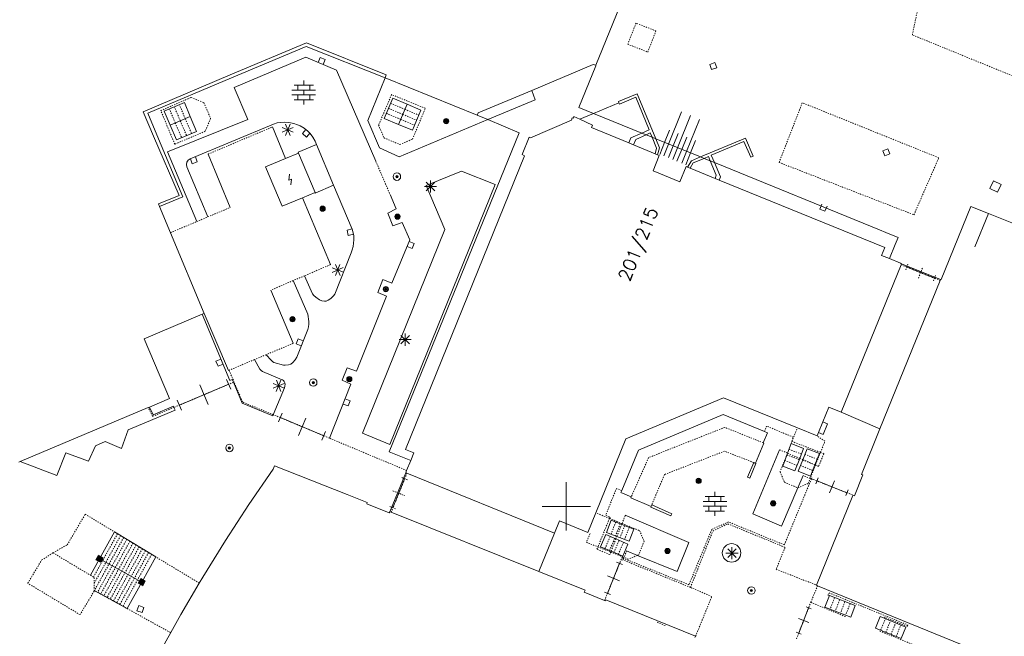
# Model space of a CAD drawing. Header units: millimetres. Extents: x 135944 to 142000, y 454200 to 456692.
# Tile 184 of 220: x 138355 to 138436, y 454539 to 454590. Entities that reach past the tile are written whole.
import ezdxf
from ezdxf.enums import TextEntityAlignment as Align

# ---------------------------------------------------------------- set-up
doc = ezdxf.new("R2010")
doc.units = ezdxf.units.MM
for name, pattern in [('TotaalGBKN2013X$0$DASHDOT', [1, 0.5, -0.25, 0, -0.25]), ('TotaalGBKN2013X$0$DASHED', [0.75, 0.5, -0.25]), ('TotaalGBKN2013X$0$DIVIDE', [1.25, 0.5, -0.25, 0, -0.25, 0, -0.25]), ('TotaalGBKN2013X$0$DOT', [0.25, 0, -0.25]), ('TotaalGBKN2013X$0$HIDDEN', [0.375, 0.25, -0.125])]:
    doc.linetypes.add(name, pattern=pattern)
doc.layers.get('0').update_dxf_attribs({"color": 251})
doc.layers.add('TotaalGBKN2013X$0$1', color=251, linetype='Continuous')
doc.styles.add('TotaalGBKN2013X$0$TXT', font='txt.shx')

# ---------------------------------------------------------------- blocks, each defined once
blk = doc.blocks.new('TotaalGBKN2013X$0$A$C74320002')
at = {"linetype": 'TotaalGBKN2013X$0$HIDDEN', "lineweight": 0}
for p, q in [((138428638, 454589028), (138429701, 454594137)), ((138448589, 454580869), (138428638, 454589028)), ((138386645, 454582867), (138385455, 454583366)), ((138419530, 454583412), (138417611, 454578472)), ((138430829, 454578855), (138419530, 454583412)), ((138367631, 454581744), (138367144, 454582895)), ((138368046, 454581920), (138367559, 454583071)), ((138368461, 454582095), (138367974, 454583246)), ((138386297, 454582037), (138385107, 454582536)), ((138386471, 454582452), (138385281, 454582951)), ((138386645, 454582867), (138387797, 454582384)), ((138367631, 454581745), (138368157, 454580512)), ((138368045, 454581922), (138368571, 454580689)), ((138368459, 454582098), (138368985, 454580865)), ((138386297, 454582037), (138387449, 454581554)), ((138386471, 454582452), (138387623, 454581969)), ((138384231, 454578571), (138385411, 454575821)), ((138417611, 454578472), (138428767, 454574138)), ((138428767, 454574138), (138430829, 454578855)), ((138428086, 454569583), (138428270, 454570041)), ((138428178, 454569812), (138430469, 454568890)), ((138429138, 454568893), (138429507, 454569810)), ((138430376, 454568661), (138430561, 454569119)), ((138416571, 454556651), (138416408, 454556204)), ((138418781, 454555731), (138416571, 454556651)), ((138418671, 454555377), (138418781, 454555731)), ((138418671, 454555377), (138421036, 454554469)), ((138417651, 454554691), (138418315, 454554406)), ((138419282, 454553865), (138418272, 454554255)), ((138418315, 454554406), (138419324, 454553974)), ((138419462, 454554331), (138418452, 454554721)), ((138420759, 454553905), (138419759, 454554305)), ((138421315, 454554362), (138420881, 454553306)), ((138421036, 454554469), (138421315, 454554362)), ((138419102, 454553399), (138418092, 454553789)), ((138419324, 454553974), (138419582, 454553864)), ((138420388, 454552977), (138419388, 454553377)), ((138420573, 454553441), (138419573, 454553841)), ((138419582, 454553864), (138420572, 454553439)), ((138420572, 454553439), (138420621, 454553419)), ((138420881, 454553306), (138420621, 454553419)), ((138386380, 454552380), (138386859, 454552185)), ((138420184, 454552313), (138419601, 454552551)), ((138386620, 454552282), (138385646, 454549889)), ((138420288, 454552283), (138420184, 454552313)), ((138420437, 454552223), (138420288, 454552283)), ((138385654, 454551280), (138386612, 454550891)), ((138404151, 454551491), (138403261, 454549271)), ((138404583, 454551314), (138404151, 454551491)), ((138385406, 454549986), (138385885, 454549792)), ((138403261, 454549271), (138403621, 454549121)), ((138403621, 454549121), (138403574, 454549005)), ((138404611, 454548582), (138404881, 454549261)), ((138403574, 454549005), (138402617, 454546646)), ((138404091, 454548703), (138403700, 454547703)), ((138404464, 454548557), (138404073, 454547557)), ((138404185, 454547513), (138404582, 454548512)), ((138404836, 454548412), (138404445, 454547412)), ((138404582, 454548512), (138404611, 454548582)), ((138412131, 454547961), (138413371, 454548551)), ((138413371, 454548551), (138418101, 454546611)), ((138362855, 454547740), (138360867, 454544143)), ((138363112, 454547585), (138360929, 454543634)), ((138403631, 454547504), (138403201, 454546504)), ((138404100, 454547302), (138404185, 454547513)), ((138405209, 454548266), (138404818, 454547266)), ((138410271, 454543291), (138412131, 454547961)), ((138363369, 454547430), (138360943, 454543040)), ((138363626, 454547274), (138361205, 454542895)), ((138363882, 454547119), (138361467, 454542750)), ((138364140, 454546963), (138361731, 454542604)), ((138364396, 454546808), (138361993, 454542460)), ((138403998, 454547346), (138403568, 454546346)), ((138403699, 454546292), (138404100, 454547302)), ((138404366, 454547188), (138403936, 454546188)), ((138404733, 454547030), (138404303, 454546030)), ((138364654, 454546653), (138362256, 454542314)), ((138364911, 454546497), (138362518, 454542169)), ((138365167, 454546342), (138362780, 454542024)), ((138365424, 454546187), (138363043, 454541879)), ((138365681, 454546031), (138363305, 454541734)), ((138402538, 454546451), (138402617, 454546646)), ((138403591, 454546021), (138402538, 454546451)), ((138403671, 454546222), (138403591, 454546021)), ((138403671, 454546222), (138403699, 454546292)), ((138404991, 454546311), (138404775, 454545778)), ((138418101, 454546611), (138417371, 454544791)), ((138404691, 454545571), (138404741, 454545694)), ((138410271, 454543291), (138404691, 454545571)), ((138404775, 454545778), (138404741, 454545694)), ((138417371, 454544791), (138420715, 454543481)), ((138412041, 454542541), (138410271, 454543291)), ((138410701, 454539251), (138412041, 454542541)), ((138422200, 454542446), (138421831, 454541488)), ((138422629, 454542281), (138422260, 454541323)), ((138423059, 454542116), (138422690, 454541158)), ((138423488, 454541951), (138423119, 454540993)), ((138426016, 454539744), (138426407, 454540704)), ((138426442, 454539571), (138426833, 454540531)), ((138426868, 454539397), (138427259, 454540357)), ((138427294, 454539224), (138427685, 454540184))]:
    blk.add_line(p, q, dxfattribs=at)
at = {"linetype": 'Continuous', "lineweight": 0}
for p, q in [((138402455, 454586515), (138405251, 454593441)), ((138378491, 454588371), (138372192, 454585713)), ((138385081, 454585721), (138378491, 454588371)), ((138378461, 454588081), (138372297, 454585476)), ((138385011, 454585481), (138378461, 454588081)), ((138378451, 454587171), (138372521, 454584661)), ((138380991, 454586101), (138378451, 454587171)), ((138384231, 454578571), (138380991, 454586101)), ((138397139, 454584436), (138402221, 454586571)), ((138402439, 454586476), (138401041, 454583011)), ((138402221, 454586571), (138402455, 454586515)), ((138402439, 454586476), (138402455, 454586515)), ((138372192, 454585713), (138364981, 454582671)), ((138372297, 454585476), (138365351, 454582541)), ((138378271, 454584859), (138378271, 454585259)), ((138385011, 454585481), (138383571, 454581931)), ((138385011, 454585481), (138385081, 454585721)), ((138392621, 454582381), (138385011, 454585481)), ((138372521, 454584661), (138373631, 454582031)), ((138377291, 454584459), (138379251, 454584459)), ((138377471, 454584859), (138379071, 454584859)), ((138377771, 454584459), (138377771, 454584859)), ((138378271, 454584059), (138378271, 454584459)), ((138378771, 454584459), (138378771, 454584859)), ((138397139, 454584436), (138392701, 454582571)), ((138397431, 454583661), (138397139, 454584436)), ((138368386, 454583424), (138366730, 454582720)), ((138368875, 454582274), (138368386, 454583424)), ((138377291, 454584059), (138379251, 454584059)), ((138377471, 454583659), (138379071, 454583659)), ((138377771, 454583659), (138377771, 454584059)), ((138378271, 454583259), (138378271, 454583659)), ((138378771, 454583659), (138378771, 454584059)), ((138385629, 454583781), (138384932, 454582121)), ((138386819, 454583282), (138385629, 454583781)), ((138393501, 454582011), (138397431, 454583661)), ((138402245, 454582521), (138404349, 454583400)), ((138405861, 454584151), (138404311, 454583501)), ((138404311, 454583501), (138404349, 454583400)), ((138404391, 454583301), (138404349, 454583400)), ((138405741, 454583871), (138404391, 454583301)), ((138406851, 454581159), (138405741, 454583871)), ((138407396, 454580426), (138405861, 454584151)), ((138364981, 454582671), (138365846, 454580652)), ((138365351, 454582541), (138366102, 454580760)), ((138366730, 454582720), (138367217, 454581569)), ((138386122, 454581622), (138386819, 454583282)), ((138386819, 454583282), (138387971, 454582799)), ((138387971, 454582799), (138387274, 454581139)), ((138392701, 454582571), (138392621, 454582381)), ((138401041, 454583011), (138402245, 454582521)), ((138408457, 454579996), (138409534, 454582660)), ((138373631, 454582031), (138366991, 454579351)), ((138368875, 454582274), (138367217, 454581569)), ((138368875, 454582274), (138369399, 454581040)), ((138375761, 454581641), (138376070, 454581743)), ((138376070, 454581743), (138376308, 454581787)), ((138376308, 454581787), (138376668, 454581805)), ((138376668, 454581805), (138377021, 454581771)), ((138377021, 454581771), (138377440, 454581681)), ((138383571, 454581931), (138384531, 454579691)), ((138384932, 454582121), (138386122, 454581622)), ((138386171, 454578941), (138393501, 454582011)), ((138393501, 454582011), (138392621, 454582381)), ((138393501, 454582011), (138396091, 454580921)), ((138400421, 454581981), (138397031, 454580511)), ((138400471, 454582171), (138400421, 454581981)), ((138400591, 454582141), (138400471, 454582171)), ((138400631, 454582280), (138400591, 454582141)), ((138401121, 454582050), (138400631, 454582280)), ((138401121, 454582050), (138402245, 454582521)), ((138402161, 454581561), (138401121, 454582050)), ((138406250, 454580898), (138402245, 454582521)), ((138409201, 454579693), (138410275, 454582347)), ((138409957, 454579387), (138411024, 454582030)), ((138367743, 454580336), (138367217, 454581569)), ((138369399, 454581040), (138367743, 454580336)), ((138368866, 454578762), (138375761, 454581641)), ((138375681, 454581411), (138376771, 454578798)), ((138377405, 454580981), (138376479, 454581362)), ((138377403, 454581364), (138376480, 454580979)), ((138377134, 454580710), (138376749, 454581633)), ((138377132, 454581634), (138376751, 454580708)), ((138377440, 454581681), (138377749, 454581583)), ((138377749, 454581583), (138377975, 454581488)), ((138377975, 454581488), (138378302, 454581304)), ((138378302, 454581304), (138378611, 454581061)), ((138378611, 454581061), (138378799, 454580866)), ((138396091, 454580921), (138385351, 454554511)), ((138387274, 454581139), (138386122, 454581622)), ((138402081, 454581361), (138402161, 454581561)), ((138405162, 454580085), (138402081, 454581361)), ((138406851, 454581159), (138406249, 454580898)), ((138406602, 454580755), (138406952, 454580912)), ((138407099, 454580554), (138406952, 454580912)), ((138408136, 454580126), (138408548, 454581149)), ((138365846, 454580652), (138367951, 454575741)), ((138366102, 454580760), (138368273, 454575613)), ((138378799, 454580866), (138379022, 454580557)), ((138379022, 454580557), (138379201, 454580221)), ((138379201, 454580221), (138379318, 454579944)), ((138396931, 454580551), (138396351, 454579121)), ((138397031, 454580511), (138396931, 454580551)), ((138405330, 454580500), (138405162, 454580085)), ((138406250, 454580898), (138405330, 454580500)), ((138405565, 454579918), (138405764, 454580379)), ((138405764, 454580379), (138406602, 454580755)), ((138406602, 454580755), (138406250, 454580898)), ((138407099, 454580554), (138406602, 454580755)), ((138407396, 454580426), (138407099, 454580554)), ((138407099, 454580554), (138407471, 454579661)), ((138411100, 454578923), (138407396, 454580426)), ((138407396, 454580426), (138407711, 454579681)), ((138407736, 454579137), (138408135, 454580126)), ((138408849, 454579837), (138409263, 454580860)), ((138409551, 454579551), (138409965, 454580576)), ((138410285, 454579254), (138410699, 454580280)), ((138414821, 454580491), (138411100, 454578923)), ((138412000, 454579059), (138414701, 454580211)), ((138414701, 454580211), (138415261, 454578901)), ((138415461, 454578982), (138414821, 454580491)), ((138366991, 454579351), (138369408, 454573570)), ((138379318, 454579944), (138377801, 454579311)), ((138377801, 454579311), (138377831, 454579249)), ((138379318, 454579944), (138380729, 454576596)), ((138384531, 454579691), (138386171, 454578941)), ((138405565, 454579918), (138405162, 454580085)), ((138407342, 454579182), (138405565, 454579918)), ((138407471, 454579661), (138407342, 454579182)), ((138407711, 454579681), (138407554, 454579094)), ((138408057, 454579006), (138408457, 454579996)), ((138408459, 454578873), (138408849, 454579836)), ((138408806, 454578715), (138409202, 454579693)), ((138409154, 454578568), (138409551, 454579552)), ((138409557, 454578397), (138409957, 454579387)), ((138368558, 454578303), (138368599, 454578498)), ((138368599, 454578498), (138368712, 454578661)), ((138368712, 454578661), (138368866, 454578762)), ((138372181, 454574741), (138370361, 454579161)), ((138375101, 454578101), (138376771, 454578798)), ((138377831, 454579249), (138376771, 454578798)), ((138379202, 454575975), (138377831, 454579249)), ((138396551, 454579031), (138386701, 454554721)), ((138396351, 454579121), (138396551, 454579031)), ((138407181, 454577771), (138407681, 454579041)), ((138407554, 454579094), (138407342, 454579182)), ((138407681, 454579041), (138407554, 454579094)), ((138409890, 454578277), (138410285, 454579254)), ((138410351, 454578611), (138410040, 454578079)), ((138411100, 454578923), (138410351, 454578611)), ((138411403, 454578804), (138410511, 454578431)), ((138411403, 454578804), (138411100, 454578923)), ((138411403, 454578804), (138411754, 454578954)), ((138411906, 454578599), (138411403, 454578804)), ((138411754, 454578954), (138411905, 454578599)), ((138411906, 454578599), (138412411, 454577414)), ((138412257, 454578456), (138411906, 454578599)), ((138412000, 454579059), (138412257, 454578456)), ((138415261, 454578901), (138415461, 454578982)), ((138368597, 454578108), (138368558, 454578303)), ((138370332, 454573960), (138368597, 454578108)), ((138376481, 454574841), (138375101, 454578101)), ((138391331, 454577761), (138388391, 454576551)), ((138394102, 454576631), (138391331, 454577761)), ((138409401, 454576871), (138407181, 454577771)), ((138409911, 454578131), (138409401, 454576871)), ((138410040, 454578079), (138409911, 454578131)), ((138410259, 454577989), (138410040, 454578079)), ((138410511, 454578431), (138410259, 454577989)), ((138412317, 454577151), (138410259, 454577989)), ((138412257, 454578456), (138412758, 454577281)), ((138425912, 454572891), (138412257, 454578456)), ((138388761, 454575972), (138388761, 454576972)), ((138412411, 454577414), (138412317, 454577151)), ((138412662, 454577011), (138412317, 454577151)), ((138412758, 454577281), (138412662, 454577011)), ((138425491, 454571789), (138412662, 454577011)), ((138435361, 454576952), (138435051, 454576321)), ((138435994, 454576642), (138435361, 454576952)), ((138380729, 454576596), (138379224, 454575923)), ((138382270, 454572959), (138380729, 454576596)), ((138385381, 454555111), (138394102, 454576631)), ((138388261, 454576472), (138389261, 454576472)), ((138388391, 454576551), (138389941, 454572931)), ((138388407, 454576118), (138389115, 454576826)), ((138389115, 454576118), (138388407, 454576826)), ((138435051, 454576321), (138435685, 454576010)), ((138435685, 454576010), (138435994, 454576642)), ((138367951, 454575741), (138366251, 454575041)), ((138368273, 454575613), (138366343, 454574816)), ((138378178, 454575549), (138376481, 454574841)), ((138379202, 454575975), (138378178, 454575549)), ((138378178, 454575549), (138380489, 454570016)), ((138379224, 454575923), (138379202, 454575975)), ((138385411, 454575821), (138385921, 454574631)), ((138366251, 454575041), (138366343, 454574816)), ((138366343, 454574816), (138367231, 454572651)), ((138385921, 454574631), (138385221, 454574281)), ((138433489, 454574831), (138431023, 454568774)), ((138434942, 454574250), (138433489, 454574831)), ((138385221, 454574281), (138385641, 454573231)), ((138434942, 454574250), (138433812, 454571472)), ((138436999, 454573427), (138434942, 454574250)), ((138382341, 454572751), (138382270, 454572959)), ((138389941, 454572931), (138383141, 454556061)), ((138385641, 454573231), (138386411, 454573511)), ((138386411, 454573511), (138387041, 454572051)), ((138426451, 454572682), (138425912, 454572891)), ((138367231, 454572651), (138370039, 454565977)), ((138382404, 454572401), (138382341, 454572751)), ((138382348, 454571513), (138382411, 454572051)), ((138382411, 454572051), (138382404, 454572401)), ((138387041, 454572051), (138385561, 454568471)), ((138426451, 454572682), (138427461, 454572261)), ((138427461, 454572261), (138427227, 454571686)), ((138382201, 454570981), (138382286, 454571246)), ((138382286, 454571246), (138382348, 454571513)), ((138425491, 454571789), (138426371, 454571431)), ((138426371, 454571431), (138426091, 454570781)), ((138426746, 454570509), (138427227, 454571686)), ((138380841, 454567571), (138382201, 454570981)), ((138426091, 454570781), (138426746, 454570509)), ((138427658, 454570130), (138426746, 454570509)), ((138381546, 454569386), (138380617, 454569756)), ((138381542, 454569769), (138380622, 454569374)), ((138381279, 454569111), (138380884, 454570031)), ((138380896, 454569107), (138381267, 454570036)), ((138422741, 454557801), (138427714, 454570000)), ((138427751, 454570091), (138427658, 454570130)), ((138427714, 454570000), (138427751, 454570091)), ((138430981, 454568791), (138427751, 454570091)), ((138378619, 454565903), (138377394, 454568690)), ((138378338, 454569094), (138378991, 454567601)), ((138384811, 454568771), (138384411, 454567691)), ((138385561, 454568471), (138384811, 454568771)), ((138430944, 454568699), (138425961, 454556431)), ((138430981, 454568791), (138430944, 454568699)), ((138431023, 454568774), (138430981, 454568791)), ((138375531, 454567891), (138377401, 454563501)), ((138378991, 454567601), (138379117, 454567448)), ((138379117, 454567448), (138379260, 454567315)), ((138379260, 454567315), (138379581, 454567091)), ((138379581, 454567091), (138379770, 454567013)), ((138380114, 454567000), (138380281, 454567061)), ((138380281, 454567061), (138380517, 454567219)), ((138380517, 454567219), (138380724, 454567417)), ((138380724, 454567417), (138380841, 454567571)), ((138385131, 454567391), (138382621, 454561201)), ((138384411, 454567691), (138385131, 454567391)), ((138379770, 454567013), (138379977, 454566987)), ((138379977, 454566987), (138380114, 454567000)), ((138365071, 454563871), (138369855, 454565899)), ((138370039, 454565977), (138369855, 454565899)), ((138369855, 454565899), (138372161, 454560421)), ((138372051, 454561251), (138370039, 454565977)), ((138378698, 454565311), (138378619, 454565903)), ((138377701, 454562361), (138378601, 454564641)), ((138378601, 454564641), (138378670, 454564854)), ((138378670, 454564854), (138378701, 454565071)), ((138378701, 454565071), (138378698, 454565311)), ((138367168, 454558921), (138365071, 454563871)), ((138386161, 454563802), (138387161, 454563802)), ((138386307, 454563448), (138387015, 454564156)), ((138387015, 454563448), (138386307, 454564156)), ((138386661, 454563302), (138386661, 454564302)), ((138375159, 454562558), (138375561, 454562091)), ((138377560, 454562120), (138377701, 454562361)), ((138374188, 454562150), (138374631, 454561371)), ((138374631, 454561371), (138374751, 454561241)), ((138375561, 454562091), (138375670, 454561995)), ((138375670, 454561995), (138375801, 454561921)), ((138375801, 454561921), (138376603, 454561698)), ((138376603, 454561698), (138376740, 454561687)), ((138376740, 454561687), (138377011, 454561721)), ((138377011, 454561721), (138377201, 454561786)), ((138377201, 454561786), (138377371, 454561901)), ((138377371, 454561901), (138377560, 454562120)), ((138381851, 454561481), (138381451, 454560441)), ((138382621, 454561201), (138381851, 454561481)), ((138374751, 454561241), (138374861, 454561171)), ((138374861, 454561171), (138376481, 454560481)), ((138372060, 454560108), (138367972, 454558386)), ((138369672, 454560064), (138370361, 454558430)), ((138371888, 454560517), (138372233, 454559699)), ((138372161, 454560421), (138372345, 454560499)), ((138372442, 454560270), (138372345, 454560499)), ((138373172, 454558544), (138372442, 454560270)), ((138376654, 454560172), (138375729, 454559790)), ((138376653, 454559789), (138375730, 454560173)), ((138376671, 454559811), (138375749, 454557591)), ((138375999, 454559519), (138376383, 454560443)), ((138376382, 454559518), (138376000, 454560444)), ((138376481, 454560481), (138376519, 454560489)), ((138376519, 454560489), (138376590, 454560434)), ((138376590, 454560434), (138376651, 454560351)), ((138376651, 454560351), (138376703, 454560232)), ((138376713, 454559961), (138376671, 454559811)), ((138376703, 454560232), (138376721, 454560111)), ((138376721, 454560111), (138376713, 454559961)), ((138382171, 454560121), (138380402, 454555647)), ((138381451, 454560441), (138382171, 454560121)), ((138365494, 454558221), (138367168, 454558921)), ((138413001, 454558991), (138404931, 454555601)), ((138419125, 454556499), (138413001, 454558991)), ((138365403, 454558180), (138354797, 454553710)), ((138365494, 454558221), (138365403, 454558180)), ((138365809, 454557580), (138365494, 454558221)), ((138367489, 454558290), (138365809, 454557580)), ((138367527, 454558198), (138367489, 454558290)), ((138367621, 454557971), (138367527, 454558198)), ((138367800, 454558795), (138368145, 454557977)), ((138375711, 454557500), (138373172, 454558544)), ((138421236, 454556999), (138421731, 454558211)), ((138421731, 454558211), (138422741, 454557801)), ((138363741, 454556331), (138367621, 454557971)), ((138375749, 454557591), (138375711, 454557500)), ((138376483, 454557709), (138376182, 454556989)), ((138379929, 454555845), (138376332, 454557349)), ((138378432, 454557316), (138377830, 454555877)), ((138412971, 454557601), (138405971, 454554661)), ((138416408, 454556204), (138412971, 454557601)), ((138422741, 454557801), (138425961, 454556431)), ((138419125, 454556499), (138420760, 454555833)), ((138420875, 454556114), (138421236, 454556999)), ((138421236, 454556999), (138421621, 454556831)), ((138421621, 454556831), (138421271, 454555941)), ((138363191, 454554791), (138363741, 454556331)), ((138380080, 454556205), (138379779, 454555485)), ((138383141, 454556061), (138385381, 454555111)), ((138416292, 454555263), (138416661, 454556101)), ((138416661, 454556101), (138416408, 454556204)), ((138420760, 454555833), (138420875, 454556114)), ((138421271, 454555941), (138420875, 454556114)), ((138425961, 454556431), (138424421, 454552641)), ((138360461, 454553731), (138361021, 454555021)), ((138361021, 454555021), (138361821, 454555371)), ((138361821, 454555371), (138363191, 454554791)), ((138404931, 454555601), (138402444, 454549465)), ((138415651, 454553571), (138416351, 454555241)), ((138418315, 454554406), (138418610, 454555196)), ((138418610, 454555196), (138419642, 454554797)), ((138357831, 454552551), (138358581, 454554431)), ((138358581, 454554431), (138360461, 454553731)), ((138385351, 454554511), (138387118, 454553788)), ((138386701, 454554721), (138387381, 454554431)), ((138387381, 454554431), (138387118, 454553788)), ((138405971, 454554661), (138404583, 454551314)), ((138417651, 454554691), (138415441, 454549371)), ((138418315, 454554406), (138417911, 454553321)), ((138419642, 454554797), (138419324, 454553974)), ((138419944, 454554768), (138419582, 454553864)), ((138420944, 454554368), (138419944, 454554768)), ((138420572, 454553439), (138420944, 454554368)), ((138354681, 454553661), (138354797, 454553710)), ((138354797, 454553710), (138357831, 454552551)), ((138375728, 454553085), (138375839, 454553364)), ((138375839, 454553364), (138381860, 454550978)), ((138386781, 454552968), (138387118, 454553788)), ((138415513, 454553625), (138415001, 454552421)), ((138415181, 454552341), (138415696, 454553553)), ((138415696, 454553553), (138415651, 454553571)), ((138417911, 454553321), (138418922, 454552932)), ((138418922, 454552932), (138419324, 454553974)), ((138419582, 454553864), (138419201, 454552911)), ((138420202, 454552513), (138420572, 454553439)), ((138373735, 454550165), (138375728, 454553085)), ((138385385, 454549560), (138386708, 454552788)), ((138386708, 454552788), (138386781, 454552968)), ((138386708, 454552788), (138386809, 454552747)), ((138386809, 454552747), (138399021, 454547781)), ((138415001, 454552421), (138415181, 454552341)), ((138419601, 454552551), (138419168, 454551534)), ((138419201, 454552911), (138420202, 454552513)), ((138424531, 454552611), (138423843, 454550886)), ((138424421, 454552641), (138424531, 454552611)), ((138400000, 454550000), (138400000, 454552000)), ((138420660, 454551862), (138420854, 454552354)), ((138420757, 454552108), (138423217, 454551136)), ((138421793, 454551130), (138422182, 454552114)), ((138381860, 454550978), (138383531, 454550311)), ((138404511, 454551141), (138404583, 454551314)), ((138405371, 454550781), (138404511, 454551141)), ((138411494, 454550808), (138413094, 454550808)), ((138411794, 454550408), (138411794, 454550808)), ((138412294, 454550808), (138412294, 454551208)), ((138412794, 454550408), (138412794, 454550808)), ((138417821, 454548371), (138419168, 454551534)), ((138420715, 454543481), (138423711, 454550901)), ((138423120, 454550890), (138423314, 454551382)), ((138423711, 454550901), (138423843, 454550886)), ((138371787, 454547169), (138373735, 454550165)), ((138383531, 454550311), (138383491, 454550211)), ((138383491, 454550211), (138385351, 454549471)), ((138398000, 454550000), (138400000, 454550000)), ((138400000, 454550000), (138402000, 454550000)), ((138400000, 454548000), (138400000, 454550000)), ((138405341, 454550711), (138407011, 454549991)), ((138406991, 454549941), (138408661, 454549211)), ((138408740, 454549391), (138407067, 454550123)), ((138411314, 454550408), (138413274, 454550408)), ((138411314, 454550008), (138413274, 454550008)), ((138411794, 454549608), (138411794, 454550008)), ((138412294, 454550008), (138412294, 454550408)), ((138412794, 454549608), (138412794, 454550008)), ((138385351, 454549471), (138385385, 454549560)), ((138385385, 454549560), (138385494, 454549515)), ((138385494, 454549515), (138397730, 454544597)), ((138402444, 454549465), (138401781, 454547831)), ((138410131, 454547021), (138404881, 454549261)), ((138408661, 454549211), (138408740, 454549391)), ((138411494, 454549608), (138413094, 454549608)), ((138412294, 454549208), (138412294, 454549608)), ((138415441, 454549371), (138417821, 454548371)), ((138399431, 454548801), (138399021, 454547781)), ((138401781, 454547831), (138399431, 454548801)), ((138403719, 454548848), (138403328, 454547848)), ((138404582, 454548512), (138403719, 454548848)), ((138405583, 454548122), (138404582, 454548512)), ((138362598, 454547896), (138361364, 454545664)), ((138362598, 454547896), (138366018, 454545827)), ((138397730, 454544597), (138399021, 454547781)), ((138403264, 454547662), (138402834, 454546662)), ((138404100, 454547302), (138403264, 454547662)), ((138403328, 454547848), (138404185, 454547513)), ((138404185, 454547513), (138405191, 454547121)), ((138405191, 454547121), (138405583, 454548122)), ((138369906, 454544130), (138371787, 454547169)), ((138405102, 454546872), (138404100, 454547302)), ((138404671, 454545871), (138405102, 454546872)), ((138409181, 454544611), (138410131, 454547021)), ((138402834, 454546662), (138403699, 454546292)), ((138403699, 454546292), (138404671, 454545871)), ((138405888, 454545947), (138404991, 454546311)), ((138405888, 454545947), (138409181, 454544611)), ((138413211, 454546132), (138414211, 454546132)), ((138413357, 454545778), (138414065, 454546486)), ((138414065, 454545778), (138413357, 454546486)), ((138413711, 454545632), (138413711, 454546632)), ((138361364, 454545664), (138360609, 454544298)), ((138361364, 454545664), (138364860, 454543731)), ((138366018, 454545827), (138364860, 454543731)), ((138403400, 454542795), (138404414, 454545289)), ((138404663, 454545187), (138404165, 454545390)), ((138401551, 454543061), (138397730, 454544597)), ((138404406, 454543839), (138403408, 454544245)), ((138364860, 454543731), (138363650, 454541543)), ((138368094, 454541050), (138369623, 454543649)), ((138369623, 454543649), (138369906, 454544130)), ((138420715, 454543481), (138420794, 454543423)), ((138500000, 454511208), (138420794, 454543423)), ((138360925, 454543050), (138361039, 454542987)), ((138361039, 454542987), (138363650, 454541543)), ((138401481, 454542891), (138401551, 454543061)), ((138403160, 454542204), (138401481, 454542891)), ((138403650, 454542694), (138403151, 454542896)), ((138421402, 454541653), (138421771, 454542611)), ((138421771, 454542611), (138423918, 454541784)), ((138403241, 454542171), (138403160, 454542204)), ((138403271, 454542271), (138403241, 454542171)), ((138410701, 454539251), (138403271, 454542271)), ((138367255, 454539549), (138368094, 454541050)), ((138419233, 454539507), (138420049, 454541595)), ((138420257, 454541514), (138419840, 454541677)), ((138423548, 454540825), (138421402, 454541653)), ((138423918, 454541784), (138423548, 454540825)), ((138420059, 454540388), (138419223, 454540714)), ((138425591, 454539917), (138425982, 454540877)), ((138425982, 454540877), (138428113, 454540012)), ((138367255, 454539549), (138366351, 454537930)), ((138419441, 454539425), (138419024, 454539588)), ((138427721, 454539051), (138425591, 454539917)), ((138428113, 454540012), (138427721, 454539051)), ((138410643, 454539135), (138410701, 454539251))]:
    blk.add_line(p, q, dxfattribs=at)
at = {"linetype": 'TotaalGBKN2013X$0$DASHED', "lineweight": 0}
for p, q in [((138405767, 454590002), (138405084, 454588256)), ((138407420, 454589355), (138405767, 454590002)), ((138406737, 454587610), (138407420, 454589355)), ((138405084, 454588256), (138406737, 454587610))]:
    blk.add_line(p, q, dxfattribs=at)
at = {"linetype": 'TotaalGBKN2013X$0$DOT', "lineweight": 0}
for p, q in [((138366438, 454582757), (138368951, 454583851)), ((138368951, 454583851), (138370001, 454583421)), ((138370001, 454583421), (138370561, 454582121)), ((138385540, 454584088), (138384461, 454581561)), ((138388329, 454582951), (138385540, 454584088)), ((138367591, 454579981), (138366438, 454582757)), ((138387271, 454580401), (138388329, 454582951)), ((138370561, 454582121), (138370111, 454581051)), ((138370111, 454581051), (138367591, 454579981)), ((138370361, 454579161), (138375681, 454581411)), ((138384461, 454581561), (138384911, 454580501)), ((138384911, 454580501), (138386221, 454579951)), ((138386221, 454579951), (138387271, 454580401)), ((138370332, 454573960), (138372181, 454574741)), ((138367231, 454572651), (138369408, 454573570)), ((138369408, 454573570), (138370332, 454573960)), ((138380489, 454570016), (138378338, 454569094)), ((138427714, 454570000), (138430944, 454568699)), ((138377394, 454568690), (138375531, 454567891)), ((138378338, 454569094), (138377394, 454568690)), ((138377401, 454563501), (138375159, 454562558)), ((138375159, 454562558), (138374188, 454562150)), ((138374188, 454562150), (138372091, 454561268)), ((138372091, 454561268), (138372051, 454561251)), ((138372442, 454560270), (138367527, 454558198)), ((138372502, 454560295), (138372442, 454560270)), ((138380402, 454555647), (138375749, 454557591)), ((138413111, 454556541), (138406810, 454554039)), ((138416292, 454555263), (138413111, 454556541)), ((138416351, 454555241), (138416292, 454555263)), ((138406810, 454554039), (138405371, 454550781)), ((138413091, 454554571), (138408131, 454552641)), ((138415513, 454553625), (138413091, 454554571)), ((138415513, 454553625), (138415651, 454553571)), ((138386809, 454552747), (138385494, 454549515)), ((138408131, 454552641), (138407067, 454550123)), ((138420437, 454552223), (138423843, 454550886)), ((138405341, 454550711), (138405371, 454550781)), ((138407011, 454549991), (138407067, 454550123)), ((138403160, 454542204), (138404636, 454545834)), ((138419048, 454539033), (138420231, 454542061))]:
    blk.add_line(p, q, dxfattribs=at)
at = {"linetype": 'TotaalGBKN2013X$0$DASHDOT', "lineweight": 0}
for p, q in [((138372091, 454561268), (138372502, 454560295)), ((138373201, 454558641), (138372502, 454560295)), ((138365761, 454557451), (138365403, 454558180)), ((138367527, 454558198), (138365761, 454557451)), ((138375749, 454557591), (138373201, 454558641)), ((138418671, 454555377), (138419125, 454556499)), ((138386781, 454552968), (138380402, 454555647)), ((138421401, 454555391), (138420760, 454555833)), ((138418610, 454555196), (138418671, 454555377)), ((138421036, 454554469), (138421401, 454555391)), ((138418315, 454554406), (138417691, 454552871)), ((138421036, 454554469), (138420621, 454553419)), ((138420621, 454553419), (138420184, 454552313)), ((138417691, 454552871), (138418051, 454552001)), ((138420288, 454552283), (138420346, 454552423)), ((138420059, 454551731), (138418041, 454546811)), ((138418051, 454552001), (138419168, 454551534)), ((138419168, 454551534), (138420021, 454551901)), ((138420021, 454551901), (138420184, 454552313)), ((138420288, 454552283), (138420059, 454551731)), ((138406991, 454549941), (138407011, 454549991)), ((138358696, 454546820), (138360184, 454549356)), ((138360184, 454549356), (138362598, 454547896)), ((138403574, 454549005), (138402444, 454549465)), ((138404611, 454548582), (138403574, 454549005)), ((138404611, 454548582), (138406061, 454547991)), ((138413431, 454548711), (138412041, 454548101)), ((138418041, 454546811), (138413431, 454548711)), ((138366018, 454545827), (138362598, 454547896)), ((138401971, 454547751), (138401661, 454547031)), ((138406061, 454547991), (138406441, 454547131)), ((138412041, 454548101), (138410151, 454543511)), ((138357514, 454546161), (138358696, 454546820)), ((138401661, 454547031), (138402617, 454546646)), ((138406441, 454547131), (138405991, 454545991)), ((138402617, 454546646), (138403671, 454546222)), ((138403671, 454546222), (138404636, 454545834)), ((138405888, 454545947), (138405141, 454545631)), ((138405991, 454545991), (138405888, 454545947)), ((138369623, 454543649), (138366018, 454545827)), ((138404636, 454545834), (138404775, 454545778)), ((138404741, 454545694), (138404645, 454545733)), ((138410151, 454543511), (138404741, 454545694)), ((138405141, 454545631), (138404775, 454545778)), ((138420231, 454542061), (138420794, 454543423)), ((138361039, 454542987), (138363650, 454541543)), ((138421657, 454542664), (138421741, 454542841)), ((138421771, 454542611), (138421657, 454542664)), ((138421741, 454542841), (138428271, 454540181)), ((138420231, 454542061), (138423151, 454540851)), ((138363650, 454541543), (138367255, 454539549)), ((138407526, 454540407), (138408221, 454540124)), ((138428211, 454540081), (138426331, 454540821)), ((138428271, 454540181), (138428211, 454540081)), ((138431971, 454537231), (138425871, 454539711))]:
    blk.add_line(p, q, dxfattribs=at)
at = {"linetype": 'TotaalGBKN2013X$0$DIVIDE', "lineweight": 0}
for p, q in [((138356584, 454545563), (138357514, 454546161)), ((138357514, 454546161), (138360609, 454544298)), ((138355427, 454543639), (138356584, 454545563)), ((138360609, 454544298), (138360932, 454544104)), ((138359751, 454541038), (138355427, 454543639)), ((138360932, 454544104), (138360925, 454543050)), ((138360925, 454542989), (138359751, 454541038)), ((138360925, 454543050), (138360925, 454542989))]:
    blk.add_line(p, q, dxfattribs=at)
at = {"linetype": 'Continuous', "lineweight": 0}
for points in [[(138379872, 454586567), (138380047, 454586982), (138379632, 454587157), (138379457, 454586742)], [(138412301, 454586740), (138411876, 454586591), (138412025, 454586166), (138412449, 454586315), (138412301, 454586740)], [(138378441, 454581209), (138378155, 454580862), (138378503, 454580576), (138378789, 454580923)], [(138426610, 454579596), (138426197, 454579419), (138426374, 454579005), (138426788, 454579183), (138426610, 454579596)], [(138368883, 454578776), (138369039, 454578353), (138369461, 454578509), (138369306, 454578931)], [(138377193, 454576605), (138377258, 454577098), (138377027, 454577002), (138377092, 454577495)], [(138421158, 454575009), (138420990, 454574592), (138421408, 454574424), (138421576, 454574841)], [(138382289, 454572972), (138381851, 454572869), (138381954, 454572431), (138382392, 454572534)], [(138386828, 454571520), (138387244, 454571349), (138387415, 454571765), (138386999, 454571936)], [(138378224, 454563709), (138377806, 454563874), (138377641, 454563455), (138378059, 454563290)], [(138371412, 454562187), (138370998, 454562012), (138371173, 454561597), (138371587, 454561772)], [(138381531, 454558475), (138381950, 454558311), (138382114, 454558730), (138381695, 454558894)], [(138361657, 454545746), (138361283, 454545957), (138361071, 454545583), (138361446, 454545371), (138361657, 454545746)], [(138361576, 454545723), (138361306, 454545876), (138361153, 454545606), (138361423, 454545453), (138361576, 454545723)], [(138361494, 454545700), (138361328, 454545794), (138361235, 454545628), (138361400, 454545535), (138361494, 454545700)], [(138361412, 454545678), (138361351, 454545712), (138361317, 454545651), (138361378, 454545617), (138361412, 454545678)], [(138365153, 454543813), (138364779, 454544024), (138364567, 454543650), (138364942, 454543438), (138365153, 454543813)], [(138365072, 454543790), (138364802, 454543943), (138364649, 454543673), (138364919, 454543520), (138365072, 454543790)], [(138364990, 454543767), (138364824, 454543861), (138364731, 454543695), (138364896, 454543602), (138364990, 454543767)], [(138364908, 454543745), (138364847, 454543779), (138364813, 454543718), (138364874, 454543684), (138364908, 454543745)], [(138364614, 454541792), (138364463, 454541368), (138364887, 454541217), (138365038, 454541641), (138364614, 454541792)]]:
    blk.add_lwpolyline(points, dxfattribs=at)
for centre, radius in [((138390061, 454581892), 215), ((138390061, 454581892), 155), ((138390061, 454581892), 95), ((138390061, 454581892), 35), ((138385978, 454577297), 310), ((138385978, 454577297), 95), ((138385978, 454577297), 35), ((138385978, 454577297), 22.4), ((138379831, 454574642), 215), ((138379831, 454574642), 155), ((138379831, 454574642), 95), ((138379831, 454574642), 35), ((138386021, 454573982), 215), ((138386021, 454573982), 155), ((138386021, 454573982), 95), ((138386021, 454573982), 35), ((138385061, 454567982), 215), ((138385061, 454567982), 155), ((138385061, 454567982), 95), ((138385061, 454567982), 35), ((138377341, 454565492), 215), ((138377341, 454565492), 155), ((138377341, 454565492), 95), ((138377341, 454565492), 35), ((138379054, 454560251), 310), ((138382041, 454560532), 215), ((138382041, 454560532), 155), ((138382041, 454560532), 95), ((138382041, 454560532), 35), ((138379054, 454560251), 95), ((138379054, 454560251), 35), ((138379054, 454560251), 22.4), ((138372120, 454554838), 310), ((138372120, 454554838), 95), ((138372120, 454554838), 35), ((138372120, 454554838), 22.4), ((138410951, 454552112), 215), ((138410951, 454552112), 155), ((138410951, 454552112), 95), ((138410951, 454552112), 35), ((138417121, 454550252), 215), ((138417121, 454550252), 155), ((138417121, 454550252), 95), ((138417121, 454550252), 35), ((138413675, 454546153), 764), ((138408371, 454546312), 215), ((138408371, 454546312), 155), ((138408371, 454546312), 95), ((138408371, 454546312), 35), ((138415317, 454543037), 310), ((138415317, 454543037), 95), ((138415317, 454543037), 35), ((138415317, 454543037), 22.4)]:
    blk.add_circle(centre, radius, dxfattribs=at)
at = {"linetype": 'Continuous', "lineweight": 0, "style": 'TotaalGBKN2013X$0$TXT'}
blk.add_text('201/215', height=1054, rotation=67.9315, dxfattribs=at).set_placement((138407144, 454574683), align=Align.MIDDLE_RIGHT)

msp = doc.modelspace()

# ---------------------------------------------------------------- block references
at = {"layer": 'TotaalGBKN2013X$0$1', "xscale": 0.0009999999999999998, "yscale": 0.0009999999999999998, "zscale": 0.0009999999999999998}
msp.add_blockref('TotaalGBKN2013X$0$A$C74320002', (0, 0), dxfattribs=at)

doc.saveas('drawing.dxf')
